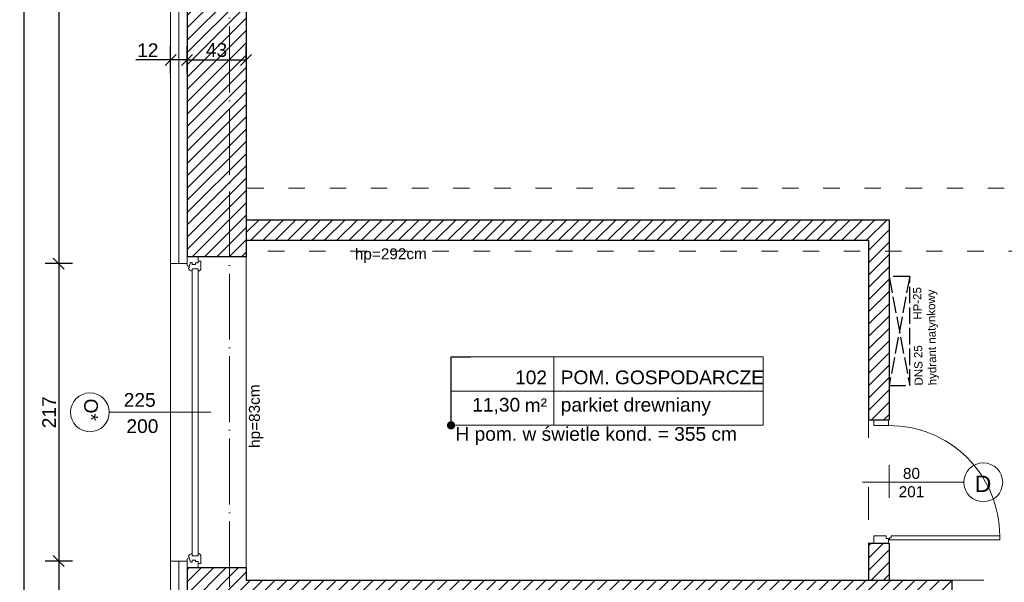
# Model space of a CAD drawing. Header units: millimetres. Extents: x 6506 to 39690, y 6022 to 25261.
# Tile 50 of 59: x 19765 to 20483, y 18462 to 18873. Entities that reach past the tile are written whole.
import ezdxf
from ezdxf import colors
from ezdxf.entities.mleader import LeaderData, LeaderLine
from ezdxf.enums import TextEntityAlignment as Align
from ezdxf.math import Vec2, Vec3

# ---------------------------------------------------------------- set-up
doc = ezdxf.new("R2010")
doc.units = ezdxf.units.MM
for name, pattern in [('ACAD_ISO02W100', [15, 12, -3]), ('ACAD_ISO03W100', [30, 12, -18]), ('ACAD_ISO04W100', [30, 24, -3, 0, -3]), ('DASHED', [19.05, 12.7, -6.35])]:
    doc.linetypes.add(name, pattern=pattern)
for name, color, linetype, lineweight, true_color in [('A_HATCH', 7, 'Continuous', 5, 0x999999), ('A_IZOLEACJA TERMI_PROJEKTOWANA', 7, 'Continuous', 15, 0x0089b6), ('A_PPOŻ', 1, 'ACAD_ISO02W100', 30, 0xff0000)]:
    doc.layers.add(name, color=color, linetype=linetype, lineweight=lineweight, true_color=true_color)
for name, color, linetype, lineweight in [('A_KONST_ISTNIEJĄCE', 83, 'Continuous', 25), ('A_OPISY', 40, 'Continuous', 9), ('A_OSIE KONSTRUKCYJNE', 150, 'ACAD_ISO04W100', 5), ('A_STOLARKA DRZWIOWA', 30, 'Continuous', 15), ('A_STOLARKA OKIENNA', 141, 'Continuous', 15), ('A_WIDOK', 141, 'Continuous', 13), ('A_WIDOK-NAD', 221, 'DASHED', 13), ('A_WYMIAROWANIE', 7, 'Continuous', 9)]:
    doc.layers.add(name, color=color, linetype=linetype, lineweight=lineweight)
doc.layers.add('A_NIEWIDOCZNE  POMOCNICZE', color=252, linetype='ACAD_ISO03W100', lineweight=5, plot=False)
doc.styles.add('ARIAL', font='arial.ttf')
doc.styles.get("Standard").update_dxf_attribs({"font": 'arial.ttf'})
doc.linetypes.add('BATTING', pattern='A,0.0001,-0.1,[134,ltypeshp.shx,S=0.1,R=0,X=-0.1,Y=0],-0.2,[134,ltypeshp.shx,S=0.1,R=180,X=0.1,Y=0],-0.1', length=0.4001)
doc.dimstyles.new('1 do 100', dxfattribs={"dimtxt": 10, "dimasz": 8, "dimexe": 10, "dimexo": 10, "dimgap": 2, "dimtad": 1, "dimdec": 0, "dimtxsty": 'Standard', "dimblk": 'OBLIQUE', "dimcen": 2.5, "dimadec": 0, "dimazin": 0, "dimtfac": 1, "dimtdec": 0, "dimtmove": 0, "dimatfit": 3, "dimldrblk": 'OBLIQUE', "dimfxl": 10, "dimfxlon": 1, "dimarcsym": 0})
pattern_1 = [(45, (-3039.768, 690.5185), (-4.490128, 4.490128), [])]

# ---------------------------------------------------------------- blocks, each defined once
blk = doc.blocks.new('_Oblique')
at = {"color": 0, "linetype": 'ByBlock', "lineweight": -2}
blk.add_line((-0.5, -0.5), (0.5, 0.5), dxfattribs=at)
blk = doc.blocks.new('*D482')
at = {"layer": 'A_WYMIAROWANIE', "color": 0, "lineweight": -2, "ltscale": 2, "transparency": 16777216}
for p, q in [((19803.16, 19652.66), (19783.16, 19652.66)), ((19793.16, 19652.66), (19793.16, 18694.66)), ((19803.16, 18694.66), (19783.16, 18694.66))]:
    blk.add_line(p, q, dxfattribs=at)
at = {"layer": 'Defpoints', "color": 0, "ltscale": 2, "transparency": 16777216}
for p in [(19874.77, 19652.66), (19793.16, 18694.66), (19874.77, 18694.66)]:
    blk.add_point(p, dxfattribs=at)
at = {"layer": 'A_WYMIAROWANIE', "color": 0, "lineweight": -2, "ltscale": 2, "transparency": 16777216, "xscale": 8, "yscale": 8, "zscale": 8}
for p, rotation in [((19793.16, 19652.66), 90), ((19793.16, 18694.66), 270)]:
    blk.add_blockref('_Oblique', p, dxfattribs=dict(at, rotation=rotation))
at = {"layer": 'A_WYMIAROWANIE', "color": 0, "ltscale": 2, "transparency": 16777216, "insert": (19786.06, 19173.66), "char_height": 10, "attachment_point": 5, "rotation": 90}
blk.add_mtext('958', dxfattribs=at)
blk = doc.blocks.new('*D483')
at = {"layer": 'A_WYMIAROWANIE', "color": 0, "lineweight": -2, "ltscale": 2, "transparency": 16777216}
for p, q in [((19803.16, 18694.66), (19783.16, 18694.66)), ((19793.16, 18694.66), (19793.16, 18477.66)), ((19803.16, 18477.66), (19783.16, 18477.66))]:
    blk.add_line(p, q, dxfattribs=at)
at = {"layer": 'Defpoints', "color": 0, "ltscale": 2, "transparency": 16777216}
for p in [(19874.77, 18694.66), (19793.16, 18477.66), (19874.77, 18477.66)]:
    blk.add_point(p, dxfattribs=at)
at = {"layer": 'A_WYMIAROWANIE', "color": 0, "lineweight": -2, "ltscale": 2, "transparency": 16777216, "xscale": 8, "yscale": 8, "zscale": 8}
for p, rotation in [((19793.16, 18694.66), 90), ((19793.16, 18477.66), 270)]:
    blk.add_blockref('_Oblique', p, dxfattribs=dict(at, rotation=rotation))
at = {"layer": 'A_WYMIAROWANIE', "color": 0, "ltscale": 2, "transparency": 16777216, "insert": (19786.14, 18586.16), "char_height": 10, "attachment_point": 5, "rotation": 90}
blk.add_mtext('217', dxfattribs=at)
blk = doc.blocks.new('*D484')
at = {"layer": 'A_WYMIAROWANIE', "color": 0, "lineweight": -2, "ltscale": 2, "transparency": 16777216}
for p, q in [((19803.16, 18477.66), (19783.16, 18477.66)), ((19793.16, 18477.66), (19793.16, 18414.66)), ((19803.16, 18414.66), (19783.16, 18414.66))]:
    blk.add_line(p, q, dxfattribs=at)
at = {"layer": 'Defpoints', "color": 0, "ltscale": 2, "transparency": 16777216}
for p in [(19874.77, 18477.66), (19793.16, 18414.66), (19874.77, 18414.66)]:
    blk.add_point(p, dxfattribs=at)
at = {"layer": 'A_WYMIAROWANIE', "color": 0, "lineweight": -2, "ltscale": 2, "transparency": 16777216, "xscale": 8, "yscale": 8, "zscale": 8}
for p, rotation in [((19793.16, 18477.66), 90), ((19793.16, 18414.66), 270)]:
    blk.add_blockref('_Oblique', p, dxfattribs=dict(at, rotation=rotation))
at = {"layer": 'A_WYMIAROWANIE', "color": 0, "ltscale": 2, "transparency": 16777216, "insert": (19786.05, 18446.16), "char_height": 10, "attachment_point": 5, "rotation": 90}
blk.add_mtext('63', dxfattribs=at)
blk = doc.blocks.new('*D490')
at = {"layer": 'A_WYMIAROWANIE', "color": 0, "lineweight": -2, "ltscale": 2, "transparency": 16777216}
for p, q in [((19777.86, 19609.66), (19757.86, 19609.66)), ((19767.86, 18445.66), (19767.86, 19609.66)), ((19777.86, 18445.66), (19757.86, 18445.66))]:
    blk.add_line(p, q, dxfattribs=at)
at = {"layer": 'Defpoints', "color": 0, "ltscale": 2, "transparency": 16777216}
for p in [(19767.86, 19609.66), (19855.59, 19609.66), (19882.95, 18445.66)]:
    blk.add_point(p, dxfattribs=at)
at = {"layer": 'A_WYMIAROWANIE', "color": 0, "lineweight": -2, "ltscale": 2, "transparency": 16777216, "xscale": 8, "yscale": 8, "zscale": 8}
for p, rotation in [((19767.86, 19609.66), 90), ((19767.86, 18445.66), 270)]:
    blk.add_blockref('_Oblique', p, dxfattribs=dict(at, rotation=rotation))
at = {"layer": 'A_WYMIAROWANIE', "color": 0, "ltscale": 2, "transparency": 16777216, "insert": (19760.75, 19027.66), "char_height": 10, "attachment_point": 5, "rotation": 90}
blk.add_mtext('1164', dxfattribs=at)
blk = doc.blocks.new('*D492')
at = {"layer": 'A_WYMIAROWANIE', "color": 0, "lineweight": -2, "ltscale": 2, "transparency": 16777216}
for p, q in [((19753.5, 19652.66), (19733.5, 19652.66)), ((19743.5, 19652.66), (19743.5, 18149.66)), ((19753.5, 18149.66), (19733.5, 18149.66))]:
    blk.add_line(p, q, dxfattribs=at)
at = {"layer": 'Defpoints', "color": 0, "ltscale": 2, "transparency": 16777216}
for p in [(19874.77, 19652.66), (19743.5, 18149.66), (19874.77, 18149.66)]:
    blk.add_point(p, dxfattribs=at)
at = {"layer": 'A_WYMIAROWANIE', "color": 0, "lineweight": -2, "ltscale": 2, "transparency": 16777216, "xscale": 8, "yscale": 8, "zscale": 8}
for p, rotation in [((19743.5, 19652.66), 90), ((19743.5, 18149.66), 270)]:
    blk.add_blockref('_Oblique', p, dxfattribs=dict(at, rotation=rotation))
at = {"layer": 'A_WYMIAROWANIE', "color": 0, "ltscale": 2, "transparency": 16777216, "insert": (19736.39, 18901.16), "char_height": 10, "attachment_point": 5, "rotation": 90}
blk.add_mtext('1503', dxfattribs=at)
blk = doc.blocks.new('*D493')
at = {"layer": 'A_WYMIAROWANIE', "color": 0, "lineweight": -2, "ltscale": 2, "transparency": 16777216}
for p, q in [((19874.77, 18833.24), (19874.77, 18853.24)), ((19886.77, 18833.24), (19886.77, 18853.24)), ((19874.77, 18843.24), (19849.49, 18843.24)), ((19886.77, 18843.24), (19874.77, 18843.24))]:
    blk.add_line(p, q, dxfattribs=at)
at = {"layer": 'Defpoints', "color": 0, "ltscale": 2, "transparency": 16777216}
for p in [(19886.77, 18843.24), (19874.77, 18695.93), (19886.77, 18695.93)]:
    blk.add_point(p, dxfattribs=at)
at = {"layer": 'A_WYMIAROWANIE', "color": 0, "lineweight": -2, "ltscale": 2, "transparency": 16777216, "xscale": 8, "yscale": 8, "zscale": 8, "rotation": 180}
blk.add_blockref('_Oblique', (19874.77, 18843.24), dxfattribs=at)
at = {"layer": 'A_WYMIAROWANIE', "color": 0, "lineweight": -2, "ltscale": 2, "transparency": 16777216, "xscale": 8, "yscale": 8, "zscale": 8}
blk.add_blockref('_Oblique', (19886.77, 18843.24), dxfattribs=at)
at = {"layer": 'A_WYMIAROWANIE', "color": 0, "ltscale": 2, "transparency": 16777216, "insert": (19858.13, 18850.26), "char_height": 10, "attachment_point": 5}
blk.add_mtext('12', dxfattribs=at)
blk = doc.blocks.new('*D494')
at = {"layer": 'A_WYMIAROWANIE', "color": 0, "lineweight": -2, "ltscale": 2, "transparency": 16777216}
for p, q in [((19886.77, 18833.24), (19886.77, 18853.24)), ((19929.77, 18843.24), (19929.77, 18853.24)), ((19886.77, 18843.24), (19929.77, 18843.24))]:
    blk.add_line(p, q, dxfattribs=at)
at = {"layer": 'Defpoints', "color": 0, "ltscale": 2, "transparency": 16777216}
for p in [(19929.77, 18843.24), (19929.77, 18835.36), (19886.77, 18695.93)]:
    blk.add_point(p, dxfattribs=at)
at = {"layer": 'A_WYMIAROWANIE', "color": 0, "lineweight": -2, "ltscale": 2, "transparency": 16777216, "xscale": 8, "yscale": 8, "zscale": 8, "rotation": 180}
blk.add_blockref('_Oblique', (19886.77, 18843.24), dxfattribs=at)
at = {"layer": 'A_WYMIAROWANIE', "color": 0, "lineweight": -2, "ltscale": 2, "transparency": 16777216, "xscale": 8, "yscale": 8, "zscale": 8}
blk.add_blockref('_Oblique', (19929.77, 18843.24), dxfattribs=at)
at = {"layer": 'A_WYMIAROWANIE', "color": 0, "ltscale": 2, "transparency": 16777216, "insert": (19908.27, 18850.35), "char_height": 10, "attachment_point": 5}
blk.add_mtext('43', dxfattribs=at)
blk = doc.blocks.new('*U551')
for p, q in [((10, -94.67), (10, -96.67)), ((12.58, -96.25), (14.14, -96.25)), ((14.14, -96.25), (14.14, -94.69)), ((10, -96.67), (12, -96.67))]:
    blk.add_line(p, q)
for points in [[(0, 0), (12, 0), (12, -4.67), (0, -4.67), (0, 0)], [(0, -94.67), (10, -94.67)], [(12, -96.67), (12, -100.67), (0, -100.67), (0, -94.67)], [(12.58, -97.8), (102.58, -97.8), (102.58, -94.69), (14.14, -94.69)], [(12.58, -96.25), (12.58, -97.8)]]:
    blk.add_lwpolyline(points)
blk.add_arc((12.56, -94.69), 90.02, 359.99889, 90.35485)
blk = doc.blocks.new('WARTOŚĆ')
at = {"layer": 'A_OPISY', "color": 144}
blk.add_line((0, 0), (0, 73.97), dxfattribs=at)
blk.add_circle((0, 88.12), 14.15, dxfattribs=at)
blk.add_attdef('OZ', (-9.99, 82.42), '', height=10, dxfattribs=at)
for tag, p in [('S', (-4.03, 32.64)), ('H', (15.09, 32.64))]:
    blk.add_attdef(tag, p, '', height=10, rotation=90, dxfattribs=at)
blk = doc.blocks.new('*U134')
at = {"lineweight": 5}
for p, q in [((-75, -25), (-75, 25)), ((-75, 25), (0, 25)), ((0, 0), (0, 25)), ((0, 25), (152.71, 25)), ((152.71, 25), (152.71, -25)), ((-75, -25), (0, -25)), ((152.71, -25), (0, -25))]:
    blk.add_line(p, q, dxfattribs=at)
at = {"lineweight": 5, "ltscale": 18.5}
for p, q in [((0, 25), (0, -25)), ((-75, 0), (152.71, 0))]:
    blk.add_line(p, q, dxfattribs=at)
at = {"lineweight": 5, "ltscale": 18.5, "insert": (-5, -10.38), "char_height": 10, "attachment_point": 6, "style": 'ARIAL'}
blk.add_mtext('\\A1;m²', dxfattribs=at)
at = {"lineweight": 5, "style": 'ARIAL'}
blk.add_attdef('1NR', text='', height=10, dxfattribs=at).set_placement((-5, 5), align=Align.RIGHT)
blk.add_attdef('2POM', (5, 5), '', height=10, dxfattribs=at)
blk.add_attdef('4PL2', text='', height=10, dxfattribs=at).set_placement((-24.57, -5), align=Align.TOP_RIGHT)
blk.add_attdef('3POS', text='', height=10, dxfattribs=at).set_placement((5, -5), align=Align.TOP_LEFT)
blk = doc.blocks.new('_Dot')
at = {"color": 0, "linetype": 'ByBlock', "lineweight": -2}
blk.add_line((-0.5, 0), (-1, 0), dxfattribs=at)
at = {"color": 0, "linetype": 'ByBlock', "const_width": 0.5}
blk.add_lwpolyline([(-0.25, 0, 1), (0.25, 0, 1)], format="xyb", close=True, dxfattribs=at)
blk = doc.blocks.new('*U552')
at = {"color": 144}
for p, q in [((-28, 0), (-28, -8)), ((-28, 0), (-21.32, 0)), ((-28, 0), (-28, -8)), ((-21.32, 0), (-20.74, -1.55)), ((192.32, 0), (191.74, -1.55)), ((199, 0), (192.32, 0)), ((199, 0), (199, -8)), ((-23.76, -2.4), (-20.74, -1.55)), ((-23.76, -3.73), (-23.76, -2.4)), ((-22.39, -3.73), (-23.76, -3.73)), ((-23.41, -8), (-23.41, -6.06)), ((-23.41, -6.06), (-22.39, -6.06)), ((-22.39, -6.06), (-22.39, -3.73)), ((-20.74, -1.55), (-19.89, -1.55)), ((-19.89, -1.55), (-19.99, -1.01)), ((-19.25, -7.98), (-19.25, -3.66)), ((-19.25, -3.66), (-17.62, -3.66)), ((190.25, -3.66), (188.62, -3.66)), ((190.25, -7.98), (190.25, -3.66)), ((190.89, -1.55), (190.99, -1.01)), ((191.74, -1.55), (190.89, -1.55)), ((194.76, -2.4), (191.74, -1.55)), ((193.39, -6.06), (193.39, -3.73)), ((193.39, -3.73), (194.76, -3.73)), ((194.41, -6.06), (193.39, -6.06)), ((194.41, -8), (194.41, -6.06)), ((194.76, -3.73), (194.76, -2.4)), ((-28, -8), (-24.8, -8)), ((-24.8, -8), (-24.8, -9.92)), ((-24.8, -8), (-23.41, -8)), ((-24.8, -9.92), (-18.94, -9.92)), ((-17.66, -7.98), (-19.25, -7.98)), ((-17.66, -9.03), (-17.66, -7.98)), ((188.66, -9.03), (188.66, -7.98)), ((188.66, -7.98), (190.25, -7.98)), ((195.8, -9.92), (189.94, -9.92)), ((195.8, -8), (194.41, -8)), ((199, -8), (195.8, -8)), ((195.8, -8), (195.8, -9.92))]:
    blk.add_line(p, q, dxfattribs=at)
blk.add_lwpolyline([(-19.25, -3.66), (190.25, -3.66), (190.25, -7.98), (-19.25, -7.98)], close=True, dxfattribs=at)
for centre, radius, start, end in [((-20.13, -3.52), 2.51, 356.81051, 86.81051), ((191.13, -3.52), 2.51, 93.18949, 183.18949), ((-19.03, -8.42), 1.5, 273.35533, 335.68535), ((190.03, -8.42), 1.5, 204.31465, 266.64467)]:
    blk.add_arc(centre, radius, start, end, dxfattribs=at)

msp = doc.modelspace()

# ---------------------------------------------------------------- hatches: boundary and pattern name
at = {"layer": 'A_HATCH'}
h = msp.add_hatch(dxfattribs=at)
h.set_pattern_fill('ANSI31', color=256, scale=2)
h.set_pattern_definition(pattern_1)
h.paths.add_polyline_path([(20765.77, 18435.66), (20765.77, 19640.66), (20580.77, 19640.66), (20580.77, 19597.66), (20722.77, 19597.66), (20722.77, 18722.66), (20707.77, 18722.66), (20707.77, 18463.66), (20594.77, 18463.66), (20594.77, 18437.66), (20710.77, 18437.66), (20710.77, 18334.66), (20722.77, 18334.66), (20722.77, 18204.66), (20462.77, 18204.66), (20462.77, 18161.66), (20765.77, 18161.66)])
h.paths.add_polyline_path([(20733.27, 18362.64), (20719.27, 18362.64), (20719.27, 18376.64), (20733.27, 18376.64)], flags=16)
h.paths.add_polyline_path([(20716.27, 18558.49), (20716.27, 18572.49)], flags=16)
h.paths.add_polyline_path([(20234.77, 18194.66), (20069.77, 18194.66), (20069.77, 18198.66), (19929.77, 18198.66), (19929.77, 18204.66), (19929.77, 18223.66), (19886.77, 18223.66), (19886.77, 18161.66), (20234.77, 18161.66)])
h.paths.add_polyline_path([(19929.77, 19597.66), (20070.77, 19597.66), (20070.77, 19640.66), (19886.77, 19640.66), (19886.77, 18699.66), (19929.77, 18699.66)])
h.paths.add_polyline_path([(20352.77, 19640.66), (20298.77, 19640.66), (20298.77, 19597.66), (20352.77, 19597.66)])
h = msp.add_hatch(dxfattribs=at)
h.set_pattern_fill('ANSI31', color=256, scale=2)
h.set_pattern_definition([(45, (-3039.768, -2375.465), (-4.490128, 4.490128), [])])
h.paths.add_polyline_path([(20398.77, 18726.66), (19929.77, 18726.66), (19929.77, 18711.66), (20383.77, 18711.66), (20383.77, 18687.66), (20398.77, 18687.66)])
h.paths.add_polyline_path([(20398.77, 18687.66), (20383.77, 18687.66), (20383.77, 18580.66), (20398.77, 18580.66)])
h.paths.add_polyline_path([(20398.77, 18490.66), (20383.77, 18490.66), (20383.77, 18463.66), (20398.77, 18463.66)])
h = msp.add_hatch(dxfattribs=at)
h.set_pattern_fill('ANSI31', color=256, scale=2)
h.set_pattern_definition(pattern_1)
h.paths.add_polyline_path([(20444.77, 18463.66), (19929.77, 18463.66), (19929.77, 18472.66), (19886.77, 18472.66), (19886.77, 18419.66), (19929.77, 18419.66), (19929.77, 18437.66), (20444.77, 18437.66)])
h.paths.add_polyline_path([(20609.77, 18437.66), (20594.77, 18437.66), (20594.77, 18352.66), (20609.77, 18352.66)])
h.paths.add_polyline_path([(20609.77, 18262.66), (20594.77, 18262.66), (20594.77, 18204.66), (20609.77, 18204.66)])

# ---------------------------------------------------------------- linework, layer by layer
at = {"layer": 'A_IZOLEACJA TERMI_PROJEKTOWANA', "ltscale": 2}
for p, q in [((19886.77, 18694.66), (19874.77, 18694.66)), ((19886.77, 18477.66), (19874.77, 18477.66)), ((19886.77, 18477.66), (19874.77, 18477.66))]:
    msp.add_line(p, q, dxfattribs=at)
for points in [[(20075.77, 19652.66), (19874.77, 19652.66), (19874.77, 18694.66)], [(19874.77, 18477.66), (19874.77, 18414.66)]]:
    msp.add_lwpolyline(points, dxfattribs=at)
at = {"layer": 'A_IZOLEACJA TERMI_PROJEKTOWANA', "linetype": 'BATTING', "ltscale": 14}
for points in [[(20075.77, 19646.66), (19880.77, 19646.66), (19880.77, 18694.66)], [(19880.77, 18477.66), (19880.77, 18414.66)]]:
    msp.add_lwpolyline(points, dxfattribs=at)
at = {"layer": 'A_KONST_ISTNIEJĄCE', "ltscale": 2}
for p, q in [((19929.77, 19597.66), (19929.77, 18699.66)), ((19929.77, 18726.66), (20398.77, 18726.66)), ((20398.77, 18726.66), (20398.77, 18580.66)), ((19929.77, 18711.66), (20383.77, 18711.66)), ((20383.77, 18711.66), (20383.77, 18580.66)), ((19929.77, 18699.66), (19886.77, 18699.66)), ((20383.77, 18580.66), (20398.77, 18580.66)), ((20383.77, 18490.66), (20383.77, 18463.66)), ((20383.77, 18490.66), (20398.77, 18490.66)), ((20398.77, 18490.66), (20398.77, 18463.66)), ((19929.77, 18472.66), (19886.77, 18472.66)), ((19929.77, 18472.66), (19886.77, 18472.66)), ((19929.77, 18472.66), (19929.77, 18463.66)), ((19929.77, 18472.66), (19929.77, 18463.66)), ((19929.77, 18463.66), (20444.77, 18463.66)), ((19929.77, 18463.66), (20444.77, 18463.66)), ((20444.77, 18437.66), (20444.77, 18463.66))]:
    msp.add_line(p, q, dxfattribs=at)
for points in [[(20070.77, 19640.66), (19886.77, 19640.66), (19886.77, 18699.66)], [(19886.77, 18472.66), (19886.77, 18419.66)]]:
    msp.add_lwpolyline(points, dxfattribs=at)
at = {"layer": 'A_NIEWIDOCZNE  POMOCNICZE', "ltscale": 2}
msp.add_lwpolyline([(19929.77, 19597.66), (20722.77, 19597.66), (20722.77, 18722.66), (20707.77, 18722.66), (20707.77, 18463.66), (20398.77, 18463.66), (20398.77, 18726.66), (19929.77, 18726.66), (19929.77, 19597.66)], dxfattribs=at)
msp.add_lwpolyline([(19929.77, 18711.66), (20383.77, 18711.66), (20383.77, 18463.66), (19929.77, 18463.66)], close=True, dxfattribs=at)
at = {"layer": 'A_OPISY', "transparency": 33554559}
msp.add_line((20453.29, 18535.09), (20379.31, 18535.09), dxfattribs=at)
msp.add_circle((20467.44, 18535.09), 14.15, dxfattribs=at)
at = {"layer": 'A_OSIE KONSTRUKCYJNE', "ltscale": 2}
msp.add_line((19917.77, 19829.05), (19917.77, 17971.86), dxfattribs=at)
at = {"layer": 'A_PPOŻ', "transparency": 33554687}
for p, q in [((20398.77, 18685.16), (20413.77, 18605.66)), ((20413.77, 18685.16), (20398.77, 18605.66))]:
    msp.add_line(p, q, dxfattribs=at)
msp.add_lwpolyline([(20413.77, 18685.16), (20398.77, 18685.16), (20398.77, 18605.66), (20413.77, 18605.66)], close=True, dxfattribs=at)
at = {"layer": 'A_WIDOK', "ltscale": 2}
for p, q in [((19929.77, 18472.66), (19929.77, 18699.66)), ((19929.77, 18472.66), (19929.77, 18699.66)), ((19874.77, 18694.66), (19874.77, 18477.66))]:
    msp.add_line(p, q, dxfattribs=at)
at = {"layer": 'A_WIDOK-NAD', "linetype": 'ACAD_ISO03W100'}
for p, q in [((20722.77, 18749.66), (19929.77, 18749.66)), ((20707.77, 18703.66), (19929.77, 18703.66))]:
    msp.add_line(p, q, dxfattribs=at)

# ---------------------------------------------------------------- block references
at = {"layer": 'A_OPISY'}
msp.add_blockref('*U134', (20154.27, 18601.66), dxfattribs=at).add_auto_attribs({'1NR': '102', '2POM': 'POM. GOSPODARCZE', '3POS': 'parkiet drewniany', '4PL2': '11,30'})
at = {"layer": 'A_OPISY', "color": 144, "true_color": 0x007cb0, "transparency": 33554559}
ref = msp.add_blockref('WARTOŚĆ', (19904.02, 18586.16), dxfattribs=dict(at, xscale=-1, rotation=90))
ref.add_attrib('S', '225', (19840.58, 18590.19), dxfattribs={"color": 0, "height": 10})
ref.add_attrib('H', '200', (19842.53, 18571.07), dxfattribs={"color": 0, "height": 10})
ref.add_attrib('OZ', 'O*', (19811.73, 18596.15), dxfattribs={"color": 0, "height": 10, "rotation": 270})
at = {"layer": 'A_STOLARKA DRZWIOWA', "transparency": 33554559, "xscale": 0.8940362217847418, "yscale": 0.8940362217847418, "zscale": 0.8940362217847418}
msp.add_blockref('*U551', (20387.69, 18580.66), dxfattribs=at)
at = {"layer": 'A_STOLARKA OKIENNA', "transparency": 33554559, "xscale": -1, "rotation": 90}
msp.add_blockref('*U552', (19886.77, 18671.66), dxfattribs=at)

# ---------------------------------------------------------------- texts
at = {"layer": 'A_OPISY', "transparency": 33554559, "char_height": 8, "attachment_point": 5}
for s, insert, rotation in [('hp=292cm', (20035.37, 18700.53), 0.4248), ('hp=83cm', (19937.08, 18583.33), 90.4248)]:
    msp.add_mtext_dynamic_manual_height_columns(s, width=44.3905, gutter_width=12.5, heights=[0], dxfattribs=dict(at, insert=insert, rotation=rotation))
at = {"layer": 'A_OPISY', "insert": (20082.46, 18575.41), "char_height": 10, "attachment_point": 1}
msp.add_mtext_dynamic_manual_height_columns('H pom. w świetle kond. = 355 cm', width=254.3544, gutter_width=0, heights=[12.82], dxfattribs=at)
at = {"layer": 'A_OPISY', "transparency": 33554559, "attachment_point": 5}
for s, insert, char_height in [('80\\P201', (20415.07, 18534.87), 8), ('D', (20467.25, 18534.02), 12)]:
    msp.add_mtext_dynamic_manual_height_columns(s, width=44.3905, gutter_width=12.5, heights=[0], dxfattribs=dict(at, insert=insert, char_height=char_height))
at = {"layer": 'A_PPOŻ', "transparency": 33554687, "insert": (20417.34, 18605.67), "char_height": 6, "attachment_point": 1, "rotation": 90.94495}
msp.add_mtext_dynamic_manual_height_columns('DNS 25^IHP-25\\Phydrant natynkowy', width=93.285, gutter_width=12.5, heights=[0], dxfattribs=at)

# ---------------------------------------------------------------- dimensions: what is measured, and where the dimension line sits
at = {"layer": 'A_WYMIAROWANIE', "ltscale": 2}
for base, p2, picture, middle in [((19743.5, 18149.66), (19874.77, 18149.66), '*D492', (19736.39, 18901.16)), ((19793.16, 18694.66), (19874.77, 18694.66), '*D482', (19786.06, 19173.66))]:
    dim = msp.add_linear_dim(base=base, p1=(19874.77, 19652.66), p2=p2, angle=90, dimstyle='1 do 100', dxfattribs=at)
    dim.commit()
    dim.dimension.update_dxf_attribs({"geometry": picture, "text_midpoint": middle})
for base, p1, p2, picture, middle in [((19767.86, 19609.66), (19882.95, 18445.66), (19855.59, 19609.66), '*D490', (19760.75, 19027.66)), ((19793.16, 18477.66), (19874.77, 18694.66), (19874.77, 18477.66), '*D483', (19786.14, 18586.16)), ((19793.16, 18414.66), (19874.77, 18477.66), (19874.77, 18414.66), '*D484', (19786.05, 18446.16))]:
    dim = msp.add_linear_dim(base=base, p1=p1, p2=p2, angle=90, dimstyle='1 do 100', override={"dimtmove": 1}, dxfattribs=at)
    dim.commit()
    dim.dimension.update_dxf_attribs({"geometry": picture, "text_midpoint": middle})
dim = msp.add_linear_dim(base=(19886.77, 18843.24), p1=(19874.77, 18695.93), p2=(19886.77, 18695.93), dimstyle='1 do 100', dxfattribs=at)
dim.commit()
dim.dimension.update_dxf_attribs({"geometry": '*D493', "text_midpoint": (19858.13, 18843.24), "dimtype": 160})
dim = msp.add_linear_dim(base=(19929.77, 18843.24), p1=(19886.77, 18695.93), p2=(19929.77, 18835.36), dimstyle='1 do 100', override={"dimtmove": 1}, dxfattribs=at)
dim.commit()
dim.dimension.update_dxf_attribs({"geometry": '*D494', "text_midpoint": (19908.27, 18850.35)})

# ---------------------------------------------------------------- leaders
at = {"layer": 'A_OPISY'}
ml = msp.add_multileader_mtext('Standard', dxfattribs=at)
ml.set_content('', color=256)
ml.set_leader_properties()
ml.set_arrow_properties(name='DOT')
ml.build(insert=Vec2(0, 0))
ml.multileader.update_dxf_attribs({"arrow_head_size": 6})
ctx = ml.context
ctx.base_point, ctx.arrow_head_size, ctx.plane_origin = Vec3(20093.79, 18626.66), 6, Vec3(19877.26, 19094.37)
notes = []
notes.append((ctx, [(0, (1, 1, 0), (20079.27, 18626.66), (1, 0), 14.52, [(0, [(20079.27, 18576.66)], 0, [])])]))
ctx.mtext.insert, ctx.mtext.flow_direction = Vec3(20095.79, 18628.66), 5
for ctx, leaders in notes:
    for number, flags, end, landing, length, lines in leaders:
        leader = LeaderData()
        leader.index, (leader.has_last_leader_line, leader.has_dogleg_vector, leader.attachment_direction) = number, flags
        leader.last_leader_point, leader.dogleg_vector, leader.dogleg_length = Vec3(end), Vec3(landing), length
        for number, points, colour, breaks in lines:
            line = LeaderLine()
            line.index, line.vertices, line.color, line.breaks = number, Vec3.list(points), colors.encode_raw_color(colour), breaks
            leader.lines.append(line)
        ctx.leaders.append(leader)

doc.saveas('drawing.dxf')
